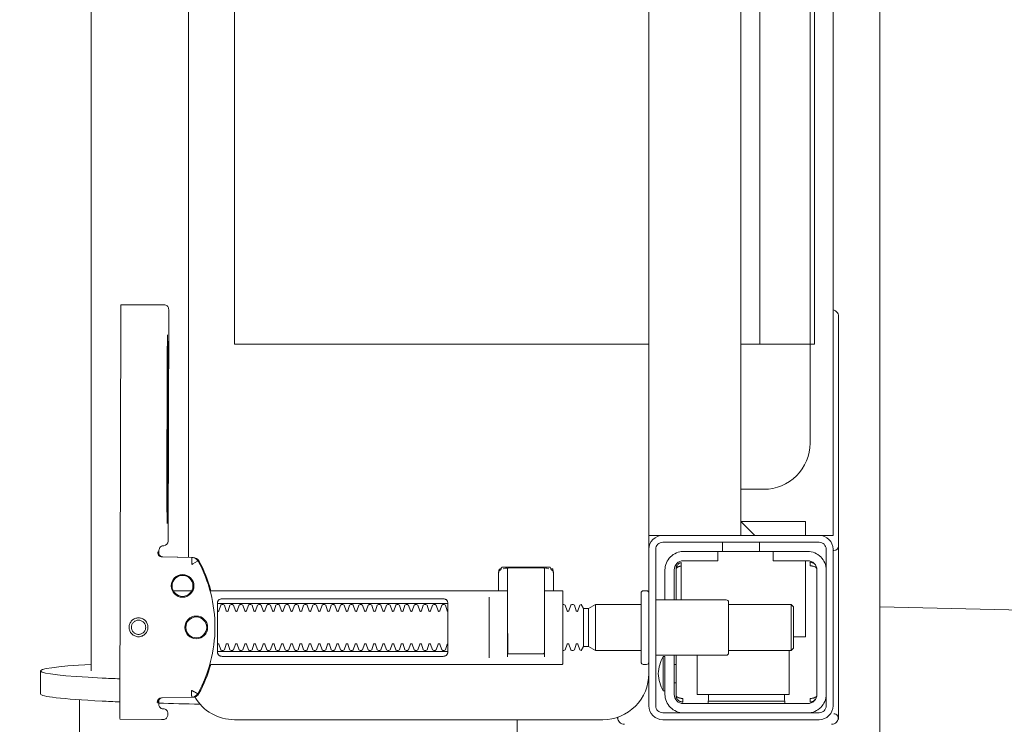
# Model space of a CAD drawing. Header units: millimetres. Extents: x 28291 to 177760, y -399809 to -170937.
# Tile 221 of 256: x 59390 to 59411, y -197892 to -197876. Entities that reach past the tile are written whole.
import ezdxf

# ---------------------------------------------------------------- set-up
doc = ezdxf.new("R2010")
doc.units = ezdxf.units.MM
doc.layers.get('0').update_dxf_attribs({"lineweight": 0})
doc.layers.add('!! 0_ Istn-okna - wymienione', color=9, linetype='Continuous', lineweight=13, true_color=0x808080)
doc.layers.add('!! 2 ZABUDOWA GK-MDF', color=7, linetype='Continuous', lineweight=13, true_color=0x7a7a7a)
doc.layers.add('!!_@ wypos sanit nd', color=7, linetype='Continuous', lineweight=0, plot=False)

# ---------------------------------------------------------------- blocks, each defined once
blk = doc.blocks.new('A$Cff2eaf8b')
for points in [[(-0.18941, 0.09963), (-0.19441, 0.09963)], [(-0.19567, 0.09113), (-0.20939, 0.09113)], [(-0.18941, 0.08863), (-0.04454, 0.08863), (-0.04035, 0.08853), (-0.03617, 0.08824), (-0.032, 0.08775), (-0.02786, 0.08707), (-0.02376, 0.08619), (-0.0197, 0.08513), (-0.0157, 0.08388), (-0.01176, 0.08244), (-0.00789, 0.08082), (-0.0041, 0.07902), (-0.0004, 0.07705), (0.0032, 0.0749), (0.0067, 0.0726), (0.01009, 0.07012), (0.01337, 0.0675)], [(-0.19839, 0.08237), (-0.11148, 0.08219)], [(-0.19594, 0.07411), (-0.19609, 0.07411), (-0.19639, 0.07411), (-0.19593, 0.07402), (-0.19578, 0.07396), (-0.19564, 0.07387), (-0.19551, 0.07376), (-0.1954, 0.07363), (-0.19532, 0.07349), (-0.19526, 0.07333), (-0.19523, 0.07317)], [(-0.16479, 0.06647), (-0.16466, 0.07302), (-0.16465, 0.07318), (-0.16461, 0.07333), (-0.16454, 0.07348), (-0.16445, 0.07361), (-0.16435, 0.07373), (-0.16422, 0.07383), (-0.16409, 0.07391), (-0.16394, 0.07396), (-0.16349, 0.07404), (-0.1638, 0.07405), (-0.16395, 0.07405)], [(-0.172, 0.07079), (-0.172, 0.06674)], [(-0.12195, 0.07209), (-0.15195, 0.07215)], [(-0.15195, 0.07205), (-0.12195, 0.07199)], [(0.16493, 0.0675), (-0.16477, 0.0675)], [(-0.172, 0.06279), (-0.172, -0.00182)], [(-0.1852, 0.06018), (-0.1852, 0.01218)], [(-0.1748, 0.01218), (-0.1748, 0.06018)], [(-0.11847, -0.0325), (-0.11847, 0.0575), (0.11153, 0.0575), (0.11153, -0.0325)], [(-0.17342, 0.00218), (-0.18659, 0.00218)], [(-0.172, 0.00012), (-0.17167, 0.00018), (-0.1682, 0.00018), (-0.1681, 0.00018), (-0.16799, 0.00016), (-0.16789, 0.00007), (-0.16779, 0.00006), (-0.16762, 0.00005), (-0.16752, 0.00005), (-0.16741, 0.00003), (-0.1673, -0.00004), (-0.16725, -0.00018), (-0.16725, -0.00044), (-0.16711, -0.00046), (-0.16701, -0.0005), (-0.16693, -0.00056), (-0.16688, -0.0007), (-0.16688, -0.01094), (-0.16692, -0.01107), (-0.16701, -0.01115), (-0.16725, -0.0112), (-0.16725, -0.01147), (-0.16728, -0.01157), (-0.16735, -0.01164), (-0.16746, -0.01168), (-0.16762, -0.01169), (-0.16775, -0.0117), (-0.16789, -0.01172), (-0.16797, -0.01179), (-0.16807, -0.01182), (-0.1682, -0.01182), (-0.17167, -0.01182), (-0.172, -0.01177)], [(-0.16829, 0.00017), (-0.16772, 0.00003), (-0.16738, -0.00042)], [(-0.18633, -0.00182), (-0.17526, -0.00182), (-0.17367, -0.00182)], [(-0.16723, -0.00083), (-0.16714, -0.00136), (-0.16713, -0.00163)], [(-0.2, -0.00387), (-0.20939, -0.00387)], [(-0.18633, -0.00982), (-0.18551, -0.00982), (-0.18567, -0.00972), (-0.1857, -0.00962)], [(-0.16713, -0.01002), (-0.16714, -0.01028), (-0.16723, -0.01081)], [(-0.16738, -0.01122), (-0.16772, -0.01167), (-0.16829, -0.01182)], [(-0.1841, -0.0183), (-0.1759, -0.0183)], [(-0.175, -0.02092), (-0.185, -0.02092)], [(-0.1759, -0.01936), (-0.1841, -0.01936)], [(-0.20001, -0.0258), (-0.19988, -0.02576), (-0.19976, -0.02573), (-0.19963, -0.02571), (-0.19948, -0.02571)], [(-0.16, -0.0355), (-0.16, -0.0325), (0.16, -0.0325), (0.16, -0.0355)], [(-0.19478, -0.0384), (-0.186, -0.0384)], [(-0.192, -0.038), (-0.192, -0.0384)], [(-0.188, -0.038), (-0.188, -0.0384)], [(-0.16664, -0.0395), (-0.16666, -0.03934), (-0.16669, -0.03923), (-0.16672, -0.03912), (-0.16675, -0.03902), (-0.16679, -0.03892), (-0.16684, -0.03881), (-0.16689, -0.03872), (-0.16695, -0.03863), (-0.16702, -0.03855), (-0.1671, -0.03848), (-0.16718, -0.03843), (-0.16729, -0.0384), (-0.16718, -0.03841), (-0.16708, -0.03842), (-0.16696, -0.03845), (-0.16686, -0.03848), (-0.16677, -0.03851), (-0.16666, -0.03856), (-0.16657, -0.03861), (-0.16646, -0.03868), (-0.16636, -0.03876), (-0.16627, -0.03884), (-0.16618, -0.03894), (-0.1661, -0.03904), (-0.16603, -0.03915), (-0.16598, -0.03926), (-0.16593, -0.03938), (-0.16589, -0.0395), (-0.174, -0.0395)], [(-0.174, -0.0384), (-0.16722, -0.0384)], [(-0.16, -0.0485), (-0.16, -0.0365)], [(-0.185, -0.063), (-0.1945, -0.063), (-0.1945, -0.043), (-0.186, -0.043)], [(-0.19591, -0.04539), (-0.19602, -0.04539), (-0.19616, -0.04539), (-0.19632, -0.04539), (-0.1965, -0.04539)], [(-0.1615, -0.0485), (-0.1635, -0.0485)], [(-0.185, -0.0498), (-0.185, -0.06342), (-0.1845, -0.06392), (-0.1755, -0.06392), (-0.175, -0.06342), (-0.175, -0.0498)], [(0.16, -0.0555), (0.157, -0.0525), (0.16, -0.0525), (-0.16, -0.0525), (-0.157, -0.0525), (-0.16, -0.0555)], [(-0.157, -0.0525), (-0.157, -0.0665), (-0.16, -0.0665)], [(0.10602, -0.0525), (0.10602, -0.05658), (-0.11847, -0.05658)], [(-0.1615, -0.0565), (-0.1635, -0.0565)], [(-0.1965, -0.06201), (-0.19632, -0.06201), (-0.19616, -0.06201), (-0.19602, -0.06201), (-0.19591, -0.06201)], [(-0.175, -0.06342), (-0.185, -0.06342)], [(-0.182, -0.06392), (-0.182, -0.0665), (-0.1655, -0.0665)], [(-0.16636, -0.06865), (-0.16625, -0.06854), (-0.16619, -0.06847), (-0.16612, -0.06839), (-0.16606, -0.0683), (-0.16601, -0.0682), (-0.16596, -0.06811), (-0.16592, -0.06801), (-0.16589, -0.0679), (-0.16586, -0.0678), (-0.16584, -0.06769), (-0.16583, -0.06759), (-0.16583, -0.06749), (-0.16593, -0.0675), (-0.16607, -0.0675), (-0.1663, -0.0675), (-0.16641, -0.0675), (-0.16651, -0.0675), (-0.16661, -0.0675), (-0.16661, -0.0676), (-0.16662, -0.0677), (-0.16663, -0.0678), (-0.16664, -0.0679), (-0.16665, -0.068), (-0.16667, -0.06811), (-0.1667, -0.06821), (-0.16673, -0.06831), (-0.16676, -0.06841), (-0.1668, -0.06852), (-0.16685, -0.06862), (-0.1669, -0.06871), (-0.16697, -0.0688), (-0.16704, -0.06887), (-0.16712, -0.06893), (-0.16725, -0.069), (-0.19475, -0.069), (-0.19493, -0.0689), (-0.19501, -0.06882), (-0.19508, -0.06874), (-0.19513, -0.06865), (-0.19518, -0.06855), (-0.19522, -0.06846), (-0.19526, -0.06835), (-0.19529, -0.06825), (-0.19532, -0.06813), (-0.19534, -0.06803), (-0.19536, -0.06793), (-0.19537, -0.06783), (-0.19538, -0.06772), (-0.19539, -0.0676), (-0.19539, -0.0675), (-0.19617, -0.06751), (-0.19616, -0.06762), (-0.19615, -0.06772), (-0.19613, -0.06783), (-0.19611, -0.06793), (-0.19607, -0.06803), (-0.19603, -0.06813), (-0.19598, -0.06823), (-0.19593, -0.06832), (-0.19586, -0.06841), (-0.19579, -0.06849), (-0.19572, -0.06857), (-0.19563, -0.06865)], [(-0.03305, -0.0725), (-0.16, -0.0725), (-0.16, -0.0695)]]:
    blk.add_lwpolyline(points)
for points in [[(-0.19989, 0.08236), (-0.19995, 0.07336, 0.009369), (-0.19994, 0.07293), (-0.19992, 0.07276), (-0.19986, 0.07259), (-0.19979, 0.07243), (-0.19968, 0.07229), (-0.19955, 0.07217), (-0.19941, 0.07208), (-0.19924, 0.07201), (-0.19908, 0.07197), (-0.19895, 0.07196), (-0.1988, 0.07196)], [(-0.16413, 0.07389), (-0.16324, 0.07389), (-0.16303, 0.07386), (-0.16283, 0.0738), (-0.16264, 0.07369), (-0.16249, 0.07354), (-0.16237, 0.07337), (-0.16228, 0.07317), (-0.16225, 0.07297, 0.002299), (-0.16224, 0.07285, 0.40455), (-0.16124, 0.07188), (-0.11145, 0.07178), (-0.11127, 0.07178), (-0.11111, 0.07178), (-0.111, 0.07178), (-0.11083, 0.07179), (-0.11065, 0.07183), (-0.11049, 0.0719), (-0.11033, 0.072), (-0.1102, 0.07212), (-0.11009, 0.07227), (-0.11001, 0.07243), (-0.10996, 0.07261), (-0.10995, 0.07279), (-0.10997, 0.08178), (-0.10998, 0.08217)], [(-0.19576, 0.07395), (-0.19665, 0.07395, 0.282591), (-0.19754, 0.0734), (-0.19758, 0.07331), (-0.19761, 0.0732), (-0.19763, 0.07311), (-0.19764, 0.07296, -0.415352), (-0.19865, 0.07196)], [(-0.19623, 0.07426), (-0.19588, 0.0742), (-0.19555, 0.07399), (-0.19533, 0.07367), (-0.19523, 0.07332), (-0.19513, 0.06676), (-0.19513, 0.0667, 0.265347), (-0.19435, 0.06544, 0.125711), (-0.17997, 0.06173, 0.125711), (-0.16558, 0.06538, 0.26954), (-0.1648, 0.06667), (-0.16467, 0.07322), (-0.16464, 0.07344), (-0.16456, 0.07365), (-0.16444, 0.07383), (-0.16428, 0.07399), (-0.1641, 0.0741), (-0.16389, 0.07417), (-0.16368, 0.0742)], [(-0.19513, 0.06651), (-0.19511, 0.06632), (-0.19509, 0.06622), (-0.19506, 0.06612), (-0.19503, 0.06602), (-0.19498, 0.06592), (-0.19493, 0.06582), (-0.19488, 0.06573), (-0.19482, 0.06564), (-0.19475, 0.06556), (-0.19468, 0.06548), (-0.1946, 0.06541), (-0.19452, 0.06535), (-0.19443, 0.06529), (-0.19434, 0.06524), (-0.19358, 0.06483), (-0.19281, 0.06445), (-0.19203, 0.0641), (-0.19125, 0.06376), (-0.19045, 0.06345), (-0.18964, 0.06316), (-0.18882, 0.06289), (-0.188, 0.06265), (-0.188, -0.01362, 0.414214), (-0.1878, -0.01382), (-0.17545, -0.01382), (-0.1722, -0.01382, 0.414214), (-0.172, -0.01362), (-0.172, -0.00982)], [(-0.172, 0.0626), (-0.17117, 0.06284), (-0.17034, 0.0631), (-0.16952, 0.06339), (-0.16872, 0.0637), (-0.16792, 0.06404), (-0.16713, 0.06439), (-0.16635, 0.06477), (-0.16558, 0.06518), (-0.16557, 0.06518, 0.269546), (-0.16479, 0.06647)], [(-0.15993, -0.0325), (-0.17249, -0.0325, 0.405519), (-0.172, -0.032), (-0.172, -0.0313, 0.414214), (-0.1725, -0.0308), (-0.1875, -0.0308, 0.414214), (-0.188, -0.0313), (-0.188, -0.032, 0.405519), (-0.18751, -0.0325), (-0.19, -0.0325, -0.414214), (-0.2, -0.0225), (-0.2, 0.0575, -0.266001), (-0.19506, 0.06612)], [(-0.18353, 0.01118, 0.182836), (-0.18364, 0.01127), (-0.18485, 0.01168, 0.050055), (-0.185, 0.01194), (-0.185, 0.01222, 0.050055), (-0.18485, 0.01248), (-0.18364, 0.01289, 0.719897), (-0.18364, 0.01327), (-0.18485, 0.01368, 0.050055), (-0.185, 0.01394), (-0.185, 0.01422, 0.050055), (-0.18485, 0.01448), (-0.18364, 0.01489, 0.719897), (-0.18364, 0.01527), (-0.18485, 0.01568, 0.050055), (-0.185, 0.01594), (-0.185, 0.01622, 0.050055), (-0.18485, 0.01648), (-0.18364, 0.01689, 0.719897), (-0.18364, 0.01727), (-0.18485, 0.01768, 0.050055), (-0.185, 0.01794), (-0.185, 0.01822, 0.050055), (-0.18485, 0.01848), (-0.18364, 0.01889, 0.719897), (-0.18364, 0.01927), (-0.18485, 0.01968, 0.050055), (-0.185, 0.01994), (-0.185, 0.02022, 0.050055), (-0.18485, 0.02048), (-0.18364, 0.02089, 0.719897), (-0.18364, 0.02127), (-0.18485, 0.02168, 0.050055), (-0.185, 0.02194), (-0.185, 0.02222, 0.050055), (-0.18485, 0.02248), (-0.18364, 0.02289, 0.719897), (-0.18364, 0.02327), (-0.18485, 0.02368, 0.050055), (-0.185, 0.02394), (-0.185, 0.02422, 0.050055), (-0.18485, 0.02448), (-0.18364, 0.02489, 0.719897), (-0.18364, 0.02527), (-0.18485, 0.02568, 0.050055), (-0.185, 0.02594), (-0.185, 0.02622, 0.050055), (-0.18485, 0.02648), (-0.18364, 0.02689, 0.719897), (-0.18364, 0.02727), (-0.18485, 0.02768, 0.050055), (-0.185, 0.02794), (-0.185, 0.02822, 0.050055), (-0.18485, 0.02848), (-0.18364, 0.02889, 0.719897), (-0.18364, 0.02927), (-0.18485, 0.02968, 0.050055), (-0.185, 0.02994), (-0.185, 0.03022, 0.050055), (-0.18485, 0.03048), (-0.18364, 0.03089, 0.719897), (-0.18364, 0.03127), (-0.18485, 0.03168, 0.050055), (-0.185, 0.03194), (-0.185, 0.03222, 0.050055), (-0.18485, 0.03248), (-0.18364, 0.03289, 0.719897), (-0.18364, 0.03327), (-0.18485, 0.03368, 0.050055), (-0.185, 0.03394), (-0.185, 0.03422, 0.050055), (-0.18485, 0.03448), (-0.18364, 0.03489, 0.719897), (-0.18364, 0.03527), (-0.18485, 0.03568, 0.050055), (-0.185, 0.03594), (-0.185, 0.03622, 0.050055), (-0.18485, 0.03648), (-0.18364, 0.03689, 0.719897), (-0.18364, 0.03727), (-0.18485, 0.03768, 0.050055), (-0.185, 0.03794), (-0.185, 0.03822, 0.050055), (-0.18485, 0.03848), (-0.18364, 0.03889, 0.719897), (-0.18364, 0.03927), (-0.18485, 0.03968, 0.050055), (-0.185, 0.03994), (-0.185, 0.04022, 0.050055), (-0.18485, 0.04048), (-0.18364, 0.04089, 0.719897), (-0.18364, 0.04127), (-0.18485, 0.04168, 0.050055), (-0.185, 0.04194), (-0.185, 0.04222, 0.050055), (-0.18485, 0.04248), (-0.18364, 0.04289, 0.719897), (-0.18364, 0.04327), (-0.18485, 0.04368, 0.050055), (-0.185, 0.04394), (-0.185, 0.04422, 0.050055), (-0.18485, 0.04448), (-0.18364, 0.04489, 0.719897), (-0.18364, 0.04527), (-0.18485, 0.04568, 0.050055), (-0.185, 0.04594), (-0.185, 0.04622, 0.050055), (-0.18485, 0.04648), (-0.18364, 0.04689, 0.719897), (-0.18364, 0.04727), (-0.18485, 0.04768, 0.050055), (-0.185, 0.04794), (-0.185, 0.04822, 0.050055), (-0.18485, 0.04848), (-0.18364, 0.04889, 0.719897), (-0.18364, 0.04927), (-0.18485, 0.04968, 0.050055), (-0.185, 0.04994), (-0.185, 0.05022, 0.050055), (-0.18485, 0.05048), (-0.18364, 0.05089, 0.719897), (-0.18364, 0.05127), (-0.18485, 0.05168, 0.050055), (-0.185, 0.05194), (-0.185, 0.05222, 0.050055), (-0.18485, 0.05248), (-0.18364, 0.05289, 0.719897), (-0.18364, 0.05327), (-0.18485, 0.05368, 0.050055), (-0.185, 0.05394), (-0.185, 0.05422, 0.050055), (-0.18485, 0.05448), (-0.18364, 0.05489, 0.719897), (-0.18364, 0.05527), (-0.18485, 0.05568, 0.050055), (-0.185, 0.05594), (-0.185, 0.05622, 0.050055), (-0.18485, 0.05648), (-0.18364, 0.05689, 0.719897), (-0.18364, 0.05727), (-0.18485, 0.05768, 0.050055), (-0.185, 0.05794), (-0.185, 0.05822, 0.050055), (-0.18485, 0.05848), (-0.18364, 0.05889, 0.719897), (-0.18364, 0.05927), (-0.18485, 0.05968, 0.050055), (-0.185, 0.05994), (-0.185, 0.06022, 0.050055), (-0.18485, 0.06048), (-0.18364, 0.06089, 0.474594), (-0.18353, 0.06118)], [(-0.17647, 0.06118, 0.474594), (-0.17636, 0.06089), (-0.17515, 0.06048, 0.050055), (-0.175, 0.06022), (-0.175, 0.05994, 0.050055), (-0.17515, 0.05968), (-0.17636, 0.05927, 0.719897), (-0.17636, 0.05889), (-0.17515, 0.05848, 0.050055), (-0.175, 0.05822), (-0.175, 0.05794, 0.050055), (-0.17515, 0.05768), (-0.17636, 0.05727, 0.719897), (-0.17636, 0.05689), (-0.17515, 0.05648, 0.050055), (-0.175, 0.05622), (-0.175, 0.05594, 0.050055), (-0.17515, 0.05568), (-0.17636, 0.05527, 0.719897), (-0.17636, 0.05489), (-0.17515, 0.05448, 0.050055), (-0.175, 0.05422), (-0.175, 0.05394, 0.050055), (-0.17515, 0.05368), (-0.17636, 0.05327, 0.719897), (-0.17636, 0.05289), (-0.17515, 0.05248, 0.050055), (-0.175, 0.05222), (-0.175, 0.05194, 0.050055), (-0.17515, 0.05168), (-0.17636, 0.05127, 0.719897), (-0.17636, 0.05089), (-0.17515, 0.05048, 0.050055), (-0.175, 0.05022), (-0.175, 0.04994, 0.050055), (-0.17515, 0.04968), (-0.17636, 0.04927, 0.719897), (-0.17636, 0.04889), (-0.17515, 0.04848, 0.050055), (-0.175, 0.04822), (-0.175, 0.04794, 0.050055), (-0.17515, 0.04768), (-0.17636, 0.04727, 0.719897), (-0.17636, 0.04689), (-0.17515, 0.04648, 0.050055), (-0.175, 0.04622), (-0.175, 0.04594, 0.050055), (-0.17515, 0.04568), (-0.17636, 0.04527, 0.719897), (-0.17636, 0.04489), (-0.17515, 0.04448, 0.050055), (-0.175, 0.04422), (-0.175, 0.04394, 0.050055), (-0.17515, 0.04368), (-0.17636, 0.04327, 0.719897), (-0.17636, 0.04289), (-0.17515, 0.04248, 0.050055), (-0.175, 0.04222), (-0.175, 0.04194, 0.050055), (-0.17515, 0.04168), (-0.17636, 0.04127, 0.719897), (-0.17636, 0.04089), (-0.17515, 0.04048, 0.050055), (-0.175, 0.04022), (-0.175, 0.03994, 0.050055), (-0.17515, 0.03968), (-0.17636, 0.03927, 0.719897), (-0.17636, 0.03889), (-0.17515, 0.03848, 0.050055), (-0.175, 0.03822), (-0.175, 0.03794, 0.050055), (-0.17515, 0.03768), (-0.17636, 0.03727, 0.719897), (-0.17636, 0.03689), (-0.17515, 0.03648, 0.050055), (-0.175, 0.03622), (-0.175, 0.03594, 0.050055), (-0.17515, 0.03568), (-0.17636, 0.03527, 0.719897), (-0.17636, 0.03489), (-0.17515, 0.03448, 0.050055), (-0.175, 0.03422), (-0.175, 0.03394, 0.050055), (-0.17515, 0.03368), (-0.17636, 0.03327, 0.719897), (-0.17636, 0.03289), (-0.17515, 0.03248, 0.050055), (-0.175, 0.03222), (-0.175, 0.03194, 0.050055), (-0.17515, 0.03168), (-0.17636, 0.03127, 0.719897), (-0.17636, 0.03089), (-0.17515, 0.03048, 0.050055), (-0.175, 0.03022), (-0.175, 0.02994, 0.050055), (-0.17515, 0.02968), (-0.17636, 0.02927, 0.719897), (-0.17636, 0.02889), (-0.17515, 0.02848, 0.050055), (-0.175, 0.02822), (-0.175, 0.02794, 0.050055), (-0.17515, 0.02768), (-0.17636, 0.02727, 0.719897), (-0.17636, 0.02689), (-0.17515, 0.02648, 0.050055), (-0.175, 0.02622), (-0.175, 0.02594, 0.050055), (-0.17515, 0.02568), (-0.17636, 0.02527, 0.719897), (-0.17636, 0.02489), (-0.17515, 0.02448, 0.050055), (-0.175, 0.02422), (-0.175, 0.02394, 0.050055), (-0.17515, 0.02368), (-0.17636, 0.02327, 0.719897), (-0.17636, 0.02289), (-0.17515, 0.02248, 0.050055), (-0.175, 0.02222), (-0.175, 0.02194, 0.050055), (-0.17515, 0.02168), (-0.17636, 0.02127, 0.719897), (-0.17636, 0.02089), (-0.17515, 0.02048, 0.050055), (-0.175, 0.02022), (-0.175, 0.01994, 0.050055), (-0.17515, 0.01968), (-0.17636, 0.01927, 0.719897), (-0.17636, 0.01889), (-0.17515, 0.01848, 0.050055), (-0.175, 0.01822), (-0.175, 0.01794, 0.050055), (-0.17515, 0.01768), (-0.17636, 0.01727, 0.719897), (-0.17636, 0.01689), (-0.17515, 0.01648, 0.050055), (-0.175, 0.01622), (-0.175, 0.01594, 0.050055), (-0.17515, 0.01568), (-0.17636, 0.01527, 0.719897), (-0.17636, 0.01489), (-0.17515, 0.01448, 0.050055), (-0.175, 0.01422), (-0.175, 0.01394, 0.050055), (-0.17515, 0.01368), (-0.17636, 0.01327, 0.719897), (-0.17636, 0.01289), (-0.17515, 0.01248, 0.050055), (-0.175, 0.01222), (-0.175, 0.01194, 0.050055), (-0.17515, 0.01168), (-0.17636, 0.01127, 0.182836), (-0.17647, 0.01118)], [(-0.1857, -0.00202), (-0.1857, -0.00962), (-0.1857, -0.00202), (-0.18567, -0.00192), (-0.18559, -0.00184), (-0.17696, -0.00182), (-0.16725, -0.00182, -0.414214), (-0.16705, -0.00202), (-0.16705, -0.00962, -0.414214), (-0.16725, -0.00982), (-0.18543, -0.00982), (-0.18553, -0.00978), (-0.1856, -0.00962)], [(-0.185, -0.01382), (-0.185, -0.01406, -0.050055), (-0.18485, -0.01432), (-0.18364, -0.01473, -0.719897), (-0.18364, -0.01511), (-0.18485, -0.01552, -0.050055), (-0.185, -0.01578), (-0.185, -0.01606, -0.050055), (-0.18485, -0.01632), (-0.18364, -0.01673, -0.719897), (-0.18364, -0.01711), (-0.18485, -0.01752, -0.050055), (-0.185, -0.01778), (-0.1841, -0.0183), (-0.1841, -0.01936), (-0.185, -0.02092), (-0.185, -0.0308)], [(-0.175, -0.01382), (-0.175, -0.01406, 0.050055), (-0.17515, -0.01432), (-0.17636, -0.01473, 0.719897), (-0.17636, -0.01511), (-0.17515, -0.01552, 0.050055), (-0.175, -0.01578), (-0.175, -0.01606, 0.050055), (-0.17515, -0.01632), (-0.17636, -0.01673, 0.719897), (-0.17636, -0.01711), (-0.17515, -0.01752, 0.050055), (-0.175, -0.01778), (-0.1759, -0.0183), (-0.1759, -0.01936), (-0.175, -0.02092), (-0.175, -0.0308)], [(-0.20011, -0.02584, 0.091301), (-0.20056, -0.02614, 0.198909), (-0.20099, -0.02721)], [(-0.19945, -0.02578, 0.170835), (-0.20011, -0.02584)], [(-0.186, -0.034), (-0.186, -0.0493, 0.414214), (-0.1855, -0.0498), (-0.1745, -0.0498, 0.414214), (-0.174, -0.0493), (-0.174, -0.034)], [(-0.1985, -0.04, -0.414214), (-0.1945, -0.036), (-0.18625, -0.036), (-0.18625, -0.03562), (-0.19375, -0.03562), (-0.19375, -0.036)], [(-0.18625, -0.03562, 0.119096), (-0.19, -0.03454, 0.119096), (-0.19375, -0.03562)], [(-0.174, -0.036), (-0.1675, -0.036, -0.414214), (-0.1635, -0.04), (-0.16353, -0.0395)], [(-0.186, -0.038), (-0.1945, -0.038, 0.414214), (-0.1965, -0.04), (-0.1965, -0.067, 0.414214), (-0.1945, -0.069), (-0.1675, -0.069, 0.414214), (-0.1655, -0.067), (-0.1655, -0.0595), (-0.1635, -0.0595), (-0.1635, -0.04)], [(-0.1635, -0.0475), (-0.1655, -0.0475), (-0.1655, -0.04, 0.414214), (-0.1675, -0.038), (-0.174, -0.038)], [(-0.1945, -0.06193), (-0.19515, -0.06194), (-0.19542, -0.06194), (-0.1956, -0.06194), (-0.19567, -0.06194, 0.116465), (-0.19589, -0.062), (-0.19601, -0.06205), (-0.19601, -0.04535), (-0.19589, -0.0454, 0.116465), (-0.19567, -0.04546), (-0.19542, -0.04546), (-0.19515, -0.04546), (-0.1945, -0.04547)], [(-0.15, -0.0525), (-0.15, -0.0575, 0.414214), (-0.14, -0.0675), (-0.11847, -0.0675), (-0.11847, -0.0525)], [(-0.1675, -0.071, 0.414214), (-0.1635, -0.067), (-0.1635, -0.0595)], [(-0.1985, -0.067, 0.414214), (-0.1945, -0.071)], [(-0.20099, -0.0722, 0.198909), (-0.20056, -0.07326, 0.091301), (-0.20011, -0.07356)], [(-0.16237, -0.07369), (-0.1625, -0.07369), (-0.16269, -0.07369), (-0.16294, -0.07369), (-0.16323, -0.07369), (-0.16357, -0.07369), (-0.16393, -0.07369), (-0.16428, -0.07369), (-0.19771, -0.07369), (-0.19841, -0.07369), (-0.19903, -0.07369), (-0.19948, -0.07369), (-0.19961, -0.07369), (-0.19973, -0.07367), (-0.19984, -0.07365), (-0.20003, -0.07359, 0.517033), (-0.1987, -0.07266)], [(-0.1633, -0.0727, 0.412536), (-0.1623, -0.0737), (-0.11251, -0.0737), (-0.11222, -0.07367), (-0.11194, -0.07358), (-0.11168, -0.07345), (-0.11145, -0.07326), (-0.11126, -0.07304), (-0.11112, -0.07278), (-0.11104, -0.0725)]]:
    blk.add_lwpolyline(points, format="xyb")
for points in [[(-0.17994, 0.08038), (-0.17974, 0.08037), (-0.17954, 0.08034), (-0.17935, 0.08029), (-0.17916, 0.08022), (-0.17897, 0.08013), (-0.1788, 0.08003), (-0.17864, 0.07991), (-0.17849, 0.07978), (-0.17836, 0.07963), (-0.17824, 0.07947), (-0.17814, 0.07929), (-0.17805, 0.07911), (-0.17798, 0.07892), (-0.17793, 0.07873), (-0.17791, 0.07853), (-0.1779, 0.07833), (-0.17791, 0.07813), (-0.17794, 0.07793), (-0.17799, 0.07773), (-0.17805, 0.07754), (-0.17814, 0.07736), (-0.17824, 0.07719), (-0.17836, 0.07703), (-0.1785, 0.07688), (-0.17865, 0.07675), (-0.17881, 0.07663), (-0.17898, 0.07652), (-0.17916, 0.07644), (-0.17935, 0.07637), (-0.17955, 0.07632), (-0.17975, 0.07629), (-0.17995, 0.07628), (-0.18015, 0.07629), (-0.18035, 0.07632), (-0.18054, 0.07637), (-0.18073, 0.07644), (-0.18091, 0.07653), (-0.18109, 0.07663), (-0.18125, 0.07675), (-0.18139, 0.07689), (-0.18153, 0.07704), (-0.18165, 0.0772), (-0.18175, 0.07737), (-0.18184, 0.07755), (-0.1819, 0.07774), (-0.18195, 0.07794), (-0.18198, 0.07813), (-0.18199, 0.07834), (-0.18198, 0.07854), (-0.18195, 0.07873), (-0.1819, 0.07893), (-0.18183, 0.07912), (-0.18175, 0.0793), (-0.18164, 0.07947), (-0.18152, 0.07963), (-0.18139, 0.07978), (-0.18124, 0.07992), (-0.18108, 0.08004), (-0.18091, 0.08014), (-0.18072, 0.08022), (-0.18053, 0.08029), (-0.18034, 0.08034), (-0.18014, 0.08037)], [(-0.17994, 0.07987), (-0.17979, 0.07987), (-0.17964, 0.07984), (-0.17949, 0.07981), (-0.17935, 0.07976), (-0.17921, 0.07969), (-0.17908, 0.07961), (-0.17896, 0.07952), (-0.17885, 0.07942), (-0.17874, 0.07931), (-0.17865, 0.07918), (-0.17858, 0.07905), (-0.17851, 0.07892), (-0.17846, 0.07877), (-0.17842, 0.07862), (-0.1784, 0.07847), (-0.17839, 0.07832), (-0.1784, 0.07817), (-0.17842, 0.07802), (-0.17846, 0.07787), (-0.17851, 0.07773), (-0.17858, 0.07759), (-0.17866, 0.07746), (-0.17875, 0.07734), (-0.17885, 0.07723), (-0.17896, 0.07712), (-0.17909, 0.07703), (-0.17922, 0.07696), (-0.17935, 0.07689), (-0.1795, 0.07684), (-0.17964, 0.0768), (-0.1798, 0.07678), (-0.17995, 0.07677), (-0.1801, 0.07678), (-0.18025, 0.07681), (-0.1804, 0.07684), (-0.18054, 0.07689), (-0.18068, 0.07696), (-0.18081, 0.07704), (-0.18093, 0.07713), (-0.18104, 0.07723), (-0.18114, 0.07734), (-0.18123, 0.07747), (-0.18131, 0.0776), (-0.18138, 0.07773), (-0.18143, 0.07788), (-0.18146, 0.07803), (-0.18149, 0.07818), (-0.18149, 0.07833), (-0.18149, 0.07848), (-0.18146, 0.07863), (-0.18143, 0.07878), (-0.18137, 0.07892), (-0.18131, 0.07906), (-0.18123, 0.07919), (-0.18114, 0.07931), (-0.18104, 0.07942), (-0.18092, 0.07952), (-0.1808, 0.07962), (-0.18067, 0.07969), (-0.18053, 0.07976), (-0.18039, 0.07981), (-0.18024, 0.07985), (-0.18009, 0.07987)], [(-0.17471, 0.06118), (-0.17462, 0.06118), (-0.17454, 0.06117), (-0.17445, 0.06115), (-0.17437, 0.06113), (-0.17428, 0.06109), (-0.1742, 0.06105), (-0.17413, 0.061), (-0.17406, 0.06095), (-0.174, 0.06088), (-0.17394, 0.06081), (-0.17389, 0.06072), (-0.17384, 0.06062), (-0.17381, 0.06052), (-0.17378, 0.06041), (-0.17376, 0.06029), (-0.17376, 0.06018), (-0.17376, 0.01218), (-0.17376, 0.01206), (-0.17378, 0.01195), (-0.17381, 0.01184), (-0.17384, 0.01173), (-0.17389, 0.01164), (-0.17394, 0.01155), (-0.174, 0.01148), (-0.17406, 0.01141), (-0.17413, 0.01135), (-0.1742, 0.01131), (-0.17428, 0.01126), (-0.17437, 0.01123), (-0.17445, 0.01121), (-0.17454, 0.01119), (-0.17462, 0.01118), (-0.17471, 0.01118), (-0.18529, 0.01118), (-0.18538, 0.01118), (-0.18547, 0.01119), (-0.18555, 0.01121), (-0.18564, 0.01123), (-0.18572, 0.01126), (-0.1858, 0.01131), (-0.18587, 0.01135), (-0.18594, 0.01141), (-0.18601, 0.01148), (-0.18606, 0.01155), (-0.18612, 0.01164), (-0.18616, 0.01173), (-0.1862, 0.01184), (-0.18623, 0.01195), (-0.18624, 0.01206), (-0.18625, 0.01218), (-0.18625, 0.06018), (-0.18624, 0.06029), (-0.18623, 0.06041), (-0.1862, 0.06052), (-0.18616, 0.06062), (-0.18612, 0.06072), (-0.18606, 0.06081), (-0.18601, 0.06088), (-0.18594, 0.06095), (-0.18587, 0.061), (-0.1858, 0.06105), (-0.18572, 0.06109), (-0.18564, 0.06113), (-0.18555, 0.06115), (-0.18547, 0.06117), (-0.18538, 0.06118), (-0.18529, 0.06118)], [(-0.19467, -0.0384), (-0.19467, -0.0384), (-0.19467, -0.0384), (-0.19466, -0.0384), (-0.19466, -0.0384), (-0.19466, -0.0384), (-0.19466, -0.0384), (-0.19466, -0.0384), (-0.19466, -0.0384), (-0.19466, -0.0384), (-0.19466, -0.0384), (-0.19466, -0.0384), (-0.19466, -0.0384), (-0.19466, -0.0384), (-0.19466, -0.0384), (-0.19467, -0.0384), (-0.19467, -0.0384), (-0.19467, -0.0384), (-0.19467, -0.0384), (-0.19467, -0.0384), (-0.19468, -0.0384), (-0.19468, -0.0384), (-0.19468, -0.0384), (-0.19469, -0.0384), (-0.1947, -0.0384), (-0.19471, -0.0384), (-0.19471, -0.0384), (-0.19471, -0.0384), (-0.19471, -0.0384), (-0.19472, -0.0384), (-0.19472, -0.0384), (-0.19472, -0.0384), (-0.19472, -0.03841), (-0.19473, -0.03841), (-0.19473, -0.03841), (-0.19473, -0.03841), (-0.19473, -0.03841), (-0.19473, -0.03841), (-0.19474, -0.03841), (-0.19474, -0.03841), (-0.19474, -0.03841), (-0.19474, -0.03841), (-0.19474, -0.03841), (-0.19474, -0.03841), (-0.19475, -0.03841), (-0.19475, -0.03841), (-0.19475, -0.03841), (-0.19475, -0.03841), (-0.19476, -0.03841), (-0.19476, -0.03841), (-0.19476, -0.03841), (-0.19476, -0.03841), (-0.19477, -0.03842), (-0.19477, -0.03842), (-0.19477, -0.03842), (-0.19478, -0.03842), (-0.19479, -0.03842), (-0.19479, -0.03842), (-0.1948, -0.03843), (-0.19481, -0.03843), (-0.19481, -0.03843), (-0.19482, -0.03844), (-0.19483, -0.03844), (-0.19484, -0.03844), (-0.19484, -0.03845), (-0.19485, -0.03845), (-0.19486, -0.03845), (-0.19486, -0.03846), (-0.19487, -0.03846), (-0.19488, -0.03847), (-0.19489, -0.03847), (-0.19489, -0.03848), (-0.1949, -0.03848), (-0.19491, -0.03849), (-0.19491, -0.03849), (-0.19492, -0.0385), (-0.19493, -0.0385), (-0.19493, -0.03851), (-0.19494, -0.03851), (-0.19495, -0.03852), (-0.19495, -0.03852), (-0.19496, -0.03853), (-0.19497, -0.03854), (-0.19497, -0.03854), (-0.19498, -0.03855), (-0.19499, -0.03856), (-0.19499, -0.03856), (-0.195, -0.03857), (-0.19501, -0.03858), (-0.19501, -0.03859), (-0.19502, -0.03859), (-0.19503, -0.0386), (-0.19503, -0.03861), (-0.19504, -0.03862), (-0.19505, -0.03862), (-0.19505, -0.03863), (-0.19506, -0.03864), (-0.19507, -0.03865), (-0.19507, -0.03866), (-0.19508, -0.03867), (-0.19508, -0.03868), (-0.19509, -0.03869), (-0.1951, -0.03869), (-0.1951, -0.0387), (-0.19511, -0.03871), (-0.19511, -0.03872), (-0.19512, -0.03873), (-0.19512, -0.03874), (-0.19513, -0.03875), (-0.19514, -0.03876), (-0.19514, -0.03877), (-0.19515, -0.03878), (-0.19515, -0.03879), (-0.19516, -0.0388), (-0.19516, -0.03881), (-0.19517, -0.03882), (-0.19517, -0.03884), (-0.19518, -0.03885), (-0.19518, -0.03886), (-0.19519, -0.03887), (-0.1952, -0.03888), (-0.1952, -0.03889), (-0.19521, -0.0389), (-0.19521, -0.03891), (-0.19521, -0.03893), (-0.19522, -0.03894), (-0.19522, -0.03895), (-0.19523, -0.03896), (-0.19523, -0.03897), (-0.19524, -0.03899), (-0.19524, -0.039), (-0.19525, -0.03901), (-0.19525, -0.03902), (-0.19526, -0.03905), (-0.19527, -0.03907), (-0.19528, -0.0391), (-0.19528, -0.03912), (-0.19529, -0.03915), (-0.1953, -0.03918), (-0.19531, -0.0392), (-0.19531, -0.03923), (-0.19532, -0.03926), (-0.19532, -0.03928), (-0.19533, -0.03931), (-0.19533, -0.03933), (-0.19534, -0.03936), (-0.19534, -0.03939), (-0.19535, -0.03941), (-0.19535, -0.03944), (-0.19536, -0.03947), (-0.19536, -0.03949), (-0.19536, -0.03952), (-0.19537, -0.03955), (-0.19537, -0.03957), (-0.19537, -0.0396), (-0.19537, -0.03961), (-0.19537, -0.03962), (-0.19538, -0.03963), (-0.19538, -0.03963), (-0.19538, -0.03964), (-0.19538, -0.03965), (-0.19538, -0.03965), (-0.19538, -0.03966), (-0.19538, -0.03966), (-0.19538, -0.03967), (-0.19538, -0.03967), (-0.19538, -0.03968), (-0.19538, -0.03969), (-0.19538, -0.03969), (-0.19538, -0.0397), (-0.19538, -0.0397), (-0.19538, -0.0397), (-0.19538, -0.03971), (-0.19538, -0.03971), (-0.19538, -0.03972), (-0.19538, -0.03972), (-0.19538, -0.03972), (-0.19538, -0.03973), (-0.19538, -0.03973), (-0.19538, -0.03973), (-0.19538, -0.03974), (-0.19538, -0.03974), (-0.19538, -0.03974), (-0.19538, -0.03974), (-0.19538, -0.03975), (-0.19538, -0.03975), (-0.19538, -0.03975), (-0.19538, -0.03976), (-0.19538, -0.03976), (-0.19538, -0.03977), (-0.19538, -0.03977), (-0.19539, -0.03978), (-0.19539, -0.03978), (-0.19539, -0.03979), (-0.19539, -0.03979), (-0.19539, -0.03979), (-0.19539, -0.0398), (-0.19539, -0.0398), (-0.19539, -0.03981), (-0.19539, -0.03981), (-0.19539, -0.03982), (-0.19538, -0.03982), (-0.19538, -0.03983), (-0.19538, -0.03983), (-0.19538, -0.03984), (-0.19538, -0.03984), (-0.19538, -0.03984), (-0.19538, -0.03985), (-0.19538, -0.03986), (-0.19538, -0.03986), (-0.19538, -0.03987), (-0.19538, -0.03987), (-0.19538, -0.03987), (-0.19538, -0.03988), (-0.19538, -0.03988), (-0.19538, -0.03989), (-0.19538, -0.03989), (-0.19538, -0.03989), (-0.19538, -0.03989), (-0.19538, -0.0399), (-0.19538, -0.0399), (-0.19539, -0.0399), (-0.19539, -0.0399), (-0.19539, -0.0399), (-0.19539, -0.0399), (-0.19539, -0.0399), (-0.19539, -0.03991), (-0.1954, -0.03991), (-0.1954, -0.03991), (-0.1954, -0.03991), (-0.1954, -0.03991), (-0.1954, -0.03991), (-0.19541, -0.03991), (-0.19541, -0.03991), (-0.19542, -0.03991), (-0.19542, -0.03991), (-0.19543, -0.0399), (-0.19544, -0.0399), (-0.19545, -0.0399), (-0.19545, -0.0399), (-0.19546, -0.0399), (-0.19546, -0.0399), (-0.19547, -0.0399), (-0.19547, -0.0399), (-0.19548, -0.0399), (-0.19549, -0.0399), (-0.1955, -0.0399), (-0.1955, -0.0399), (-0.19551, -0.0399), (-0.19552, -0.0399), (-0.19553, -0.0399), (-0.19554, -0.0399), (-0.19555, -0.0399), (-0.19556, -0.0399), (-0.19557, -0.0399), (-0.19558, -0.0399), (-0.19559, -0.0399), (-0.19561, -0.0399), (-0.19564, -0.0399), (-0.19566, -0.0399), (-0.19568, -0.0399), (-0.1957, -0.0399), (-0.19574, -0.0399), (-0.19576, -0.0399), (-0.19578, -0.0399), (-0.19595, -0.0399), (-0.19596, -0.0399), (-0.19598, -0.0399), (-0.19599, -0.0399), (-0.19601, -0.0399), (-0.19602, -0.0399), (-0.19603, -0.0399), (-0.19604, -0.0399), (-0.19605, -0.0399), (-0.19606, -0.0399), (-0.19607, -0.0399), (-0.19608, -0.0399), (-0.19609, -0.0399), (-0.1961, -0.0399), (-0.19611, -0.0399), (-0.19612, -0.0399), (-0.19613, -0.03989), (-0.19614, -0.03989), (-0.19614, -0.03989), (-0.19615, -0.03989), (-0.19615, -0.03989), (-0.19615, -0.03989), (-0.19615, -0.03989), (-0.19616, -0.03989), (-0.19616, -0.03989), (-0.19616, -0.03989), (-0.19616, -0.0399), (-0.19616, -0.0399), (-0.19616, -0.0399), (-0.19616, -0.0399), (-0.19616, -0.0399), (-0.19617, -0.0399), (-0.19617, -0.03991), (-0.19617, -0.03991), (-0.19617, -0.03991), (-0.19617, -0.03991), (-0.19617, -0.03991), (-0.19617, -0.03991), (-0.19617, -0.03991), (-0.19617, -0.03991), (-0.19617, -0.03991), (-0.19617, -0.03991), (-0.19617, -0.0399), (-0.19617, -0.0399), (-0.19617, -0.0399), (-0.19617, -0.03989), (-0.19617, -0.03989), (-0.19617, -0.03989), (-0.19617, -0.03988), (-0.19617, -0.03987), (-0.19617, -0.03986), (-0.19617, -0.03985), (-0.19617, -0.03984), (-0.19617, -0.03984), (-0.19617, -0.03984), (-0.19617, -0.03983), (-0.19617, -0.03983), (-0.19617, -0.03982), (-0.19617, -0.03982), (-0.19617, -0.03981), (-0.19616, -0.0398), (-0.19616, -0.03979), (-0.19616, -0.03979), (-0.19616, -0.03978), (-0.19616, -0.03978), (-0.19616, -0.03977), (-0.19616, -0.03977), (-0.19616, -0.03977), (-0.19616, -0.03976), (-0.19616, -0.03976), (-0.19616, -0.03975), (-0.19616, -0.03975), (-0.19616, -0.03974), (-0.19616, -0.03974), (-0.19616, -0.03973), (-0.19616, -0.03973), (-0.19616, -0.03972), (-0.19616, -0.03972), (-0.19616, -0.03972), (-0.19616, -0.03972), (-0.19616, -0.03971), (-0.19616, -0.03971), (-0.19616, -0.0397), (-0.19615, -0.0397), (-0.19615, -0.0397), (-0.19615, -0.03969), (-0.19615, -0.03969), (-0.19615, -0.03968), (-0.19615, -0.03967), (-0.19615, -0.03967), (-0.19615, -0.03966), (-0.19615, -0.03966), (-0.19615, -0.03965), (-0.19615, -0.03964), (-0.19614, -0.03964), (-0.19614, -0.03963), (-0.19614, -0.03962), (-0.19614, -0.03962), (-0.19614, -0.03961), (-0.19614, -0.0396), (-0.19614, -0.03959), (-0.19613, -0.03958), (-0.19613, -0.03958), (-0.19613, -0.03957), (-0.19613, -0.03955), (-0.19612, -0.03954), (-0.19612, -0.03952), (-0.19611, -0.0395), (-0.19611, -0.03949), (-0.1961, -0.03947), (-0.1961, -0.03945), (-0.19609, -0.03944), (-0.19609, -0.03942), (-0.19608, -0.03941), (-0.19608, -0.03939), (-0.19607, -0.03937), (-0.19607, -0.03936), (-0.19606, -0.03934), (-0.19605, -0.03933), (-0.19605, -0.03931), (-0.19604, -0.0393), (-0.19603, -0.03928), (-0.19603, -0.03927), (-0.19602, -0.03925), (-0.19601, -0.03923), (-0.196, -0.03922), (-0.196, -0.0392), (-0.19599, -0.03919), (-0.19598, -0.03918), (-0.19597, -0.03916), (-0.19596, -0.03915), (-0.19596, -0.03913), (-0.19595, -0.03912), (-0.19594, -0.0391), (-0.19593, -0.03909), (-0.19592, -0.03907), (-0.19591, -0.03906), (-0.1959, -0.03905), (-0.19589, -0.03903), (-0.19588, -0.03902), (-0.19587, -0.03901), (-0.19586, -0.03899), (-0.19585, -0.03898), (-0.19584, -0.03897), (-0.19583, -0.03895), (-0.19582, -0.03894), (-0.19581, -0.03893), (-0.1958, -0.03891), (-0.19579, -0.0389), (-0.19577, -0.03889), (-0.19576, -0.03888), (-0.19575, -0.03886), (-0.19574, -0.03885), (-0.19573, -0.03884), (-0.19572, -0.03883), (-0.1957, -0.03882), (-0.19569, -0.0388), (-0.19568, -0.03879), (-0.19567, -0.03878), (-0.19565, -0.03877), (-0.19564, -0.03876), (-0.19563, -0.03875), (-0.19562, -0.03874), (-0.1956, -0.03873), (-0.19559, -0.03872), (-0.19558, -0.03871), (-0.19556, -0.0387), (-0.19555, -0.03869), (-0.19554, -0.03868), (-0.19552, -0.03867), (-0.19551, -0.03866), (-0.19549, -0.03865), (-0.19548, -0.03864), (-0.19547, -0.03863), (-0.19545, -0.03862), (-0.19544, -0.03861), (-0.19542, -0.0386), (-0.19541, -0.0386), (-0.19539, -0.03859), (-0.19538, -0.03858), (-0.19536, -0.03857), (-0.19535, -0.03856), (-0.19533, -0.03856), (-0.19532, -0.03855), (-0.1953, -0.03854), (-0.19529, -0.03853), (-0.19527, -0.03853), (-0.19526, -0.03852), (-0.19524, -0.03851), (-0.19522, -0.03851), (-0.19521, -0.0385), (-0.19519, -0.0385), (-0.19518, -0.03849), (-0.19516, -0.03848), (-0.19515, -0.03848), (-0.19513, -0.03847), (-0.19511, -0.03847), (-0.1951, -0.03846), (-0.19508, -0.03846), (-0.19506, -0.03845), (-0.19505, -0.03845), (-0.19503, -0.03845), (-0.19502, -0.03844), (-0.195, -0.03844), (-0.19498, -0.03843), (-0.19497, -0.03843), (-0.19495, -0.03843), (-0.19493, -0.03842), (-0.19492, -0.03842), (-0.19491, -0.03842), (-0.1949, -0.03842), (-0.19489, -0.03842), (-0.19488, -0.03842), (-0.19487, -0.03841), (-0.19486, -0.03841), (-0.19485, -0.03841), (-0.19484, -0.03841), (-0.19483, -0.03841), (-0.19481, -0.03841), (-0.1948, -0.03841), (-0.19479, -0.03841), (-0.19479, -0.03841), (-0.19478, -0.03841), (-0.19478, -0.0384), (-0.19477, -0.0384), (-0.19477, -0.0384), (-0.19476, -0.0384), (-0.19475, -0.0384), (-0.19474, -0.0384), (-0.19474, -0.0384), (-0.19473, -0.0384), (-0.19473, -0.0384), (-0.19471, -0.0384), (-0.19471, -0.0384), (-0.1947, -0.0384), (-0.1947, -0.0384), (-0.19469, -0.0384), (-0.19469, -0.0384), (-0.19469, -0.0384), (-0.19469, -0.0384), (-0.19468, -0.0384), (-0.19468, -0.0384), (-0.19468, -0.0384), (-0.19468, -0.0384), (-0.19467, -0.0384), (-0.19467, -0.0384), (-0.19467, -0.0384)], [(-0.11847, -0.0685), (0.11153, -0.0685), (0.11153, -0.0675), (-0.11847, -0.0675)]]:
    blk.add_lwpolyline(points, close=True)
for points in [[(-0.19436, 0.06548), (-0.19435, 0.06548), (-0.19435, 0.06548), (-0.19435, 0.06548), (-0.19435, 0.06548), (-0.19435, 0.06548), (-0.19435, 0.06548), (-0.19435, 0.06548), (-0.19435, 0.06548), (-0.19435, 0.06548), (-0.19435, 0.06548), (-0.19435, 0.06548), (-0.19435, 0.06548), (-0.19435, 0.06548), (-0.19435, 0.06548), (-0.19435, 0.06548), (-0.19435, 0.06548), (-0.19435, 0.06548), (-0.19435, 0.06548), (-0.19435, 0.06549), (-0.19435, 0.06549), (-0.19435, 0.06549), (-0.19435, 0.06549), (-0.19435, 0.06549), (-0.19435, 0.06549), (-0.19435, 0.0655), (-0.19435, 0.0655), (-0.19434, 0.0655), (-0.19434, 0.06551), (-0.19434, 0.06551), (-0.19434, 0.06552), (-0.19433, 0.06552), (-0.19433, 0.06553), (-0.19433, 0.06553), (-0.19433, 0.06554), (-0.19432, 0.06554), (-0.19432, 0.06555), (-0.19432, 0.06555), (-0.19432, 0.06556), (-0.19431, 0.06556), (-0.19431, 0.06557), (-0.19431, 0.06558), (-0.1943, 0.06558), (-0.1943, 0.06559), (-0.19429, 0.0656), (-0.19429, 0.06561), (-0.19429, 0.06561), (-0.19428, 0.06562), (-0.19428, 0.06563), (-0.19427, 0.06564), (-0.19427, 0.06565), (-0.19426, 0.06566), (-0.19426, 0.06566), (-0.19425, 0.06567), (-0.19425, 0.06568), (-0.19424, 0.06569), (-0.19424, 0.0657), (-0.19423, 0.06571), (-0.19423, 0.06572), (-0.19422, 0.06573), (-0.19422, 0.06574), (-0.19421, 0.06575), (-0.1942, 0.06576), (-0.1942, 0.06578), (-0.19419, 0.06579), (-0.19419, 0.0658), (-0.19418, 0.06581), (-0.19417, 0.06582), (-0.19417, 0.06583), (-0.19416, 0.06585), (-0.19415, 0.06586), (-0.19414, 0.06588), (-0.19413, 0.06591), (-0.19411, 0.06594), (-0.1941, 0.06596), (-0.19408, 0.06599), (-0.19407, 0.06602), (-0.19405, 0.06605), (-0.19395, 0.06623), (-0.19393, 0.06626), (-0.1939, 0.06633), (-0.19388, 0.06636), (-0.19386, 0.0664), (-0.19384, 0.06643), (-0.19382, 0.06646), (-0.1938, 0.0665), (-0.19378, 0.06653), (-0.19377, 0.06657), (-0.19376, 0.06659), (-0.19375, 0.0666), (-0.19375, 0.0666), (-0.19374, 0.06662), (-0.19373, 0.06663), (-0.19372, 0.06664), (-0.19372, 0.06665), (-0.19371, 0.06666), (-0.19371, 0.06667), (-0.19371, 0.06667), (-0.1937, 0.06668), (-0.1937, 0.06668), (-0.1937, 0.06668), (-0.1937, 0.06669), (-0.1937, 0.06669), (-0.1937, 0.0667), (-0.19369, 0.06671), (-0.19369, 0.06671), (-0.19369, 0.06672), (-0.19368, 0.06672), (-0.19368, 0.06672), (-0.19368, 0.06673), (-0.19367, 0.06673), (-0.19367, 0.06674), (-0.19367, 0.06674), (-0.19366, 0.06674), (-0.19365, 0.06675), (-0.19365, 0.06675), (-0.19364, 0.06676), (-0.19364, 0.06676), (-0.19364, 0.06676), (-0.19364, 0.06677), (-0.19363, 0.06677), (-0.19363, 0.06678), (-0.19363, 0.06678), (-0.19363, 0.06678), (-0.19363, 0.06679), (-0.19363, 0.06679), (-0.19363, 0.0668), (-0.19363, 0.0668), (-0.19363, 0.06681), (-0.19364, 0.06681), (-0.19364, 0.06681), (-0.19364, 0.06682), (-0.19364, 0.06682), (-0.19364, 0.06682), (-0.19365, 0.06682), (-0.19365, 0.06682), (-0.19365, 0.06682), (-0.19365, 0.06682), (-0.19365, 0.06682), (-0.19366, 0.06682), (-0.19366, 0.06682), (-0.19366, 0.06682), (-0.19366, 0.06682), (-0.19366, 0.06682), (-0.19367, 0.06682), (-0.19367, 0.06682), (-0.19367, 0.06682), (-0.19367, 0.06682), (-0.19367, 0.06682), (-0.19368, 0.06682), (-0.19368, 0.06682), (-0.19369, 0.06682), (-0.19369, 0.06682), (-0.19369, 0.06681), (-0.1937, 0.06681), (-0.1937, 0.06681), (-0.19371, 0.06681), (-0.19371, 0.06681), (-0.19371, 0.06681), (-0.19371, 0.06681), (-0.19372, 0.0668), (-0.19372, 0.0668), (-0.19373, 0.0668), (-0.19373, 0.0668), (-0.19374, 0.0668), (-0.19374, 0.0668), (-0.19374, 0.0668), (-0.19375, 0.0668), (-0.19375, 0.06681), (-0.19376, 0.06681), (-0.19376, 0.06681), (-0.19377, 0.06681), (-0.19377, 0.06681), (-0.19377, 0.06681), (-0.19377, 0.06681), (-0.19378, 0.06681), (-0.19378, 0.06681), (-0.19378, 0.06681), (-0.19378, 0.06681), (-0.19379, 0.06681), (-0.19379, 0.06681), (-0.19379, 0.06681), (-0.19379, 0.06681), (-0.1938, 0.06681), (-0.1938, 0.06681), (-0.19381, 0.06681), (-0.19381, 0.06681), (-0.19382, 0.06681), (-0.19383, 0.06681), (-0.19383, 0.06681), (-0.19384, 0.06681), (-0.19385, 0.06681), (-0.19385, 0.06681), (-0.19386, 0.06681), (-0.19387, 0.06681), (-0.19388, 0.06681), (-0.19389, 0.06681), (-0.19389, 0.0668), (-0.1939, 0.0668), (-0.19391, 0.0668), (-0.19392, 0.0668), (-0.19397, 0.0668), (-0.19398, 0.0668), (-0.19399, 0.0668), (-0.194, 0.0668), (-0.19401, 0.0668), (-0.19402, 0.0668), (-0.19403, 0.0668), (-0.19405, 0.0668), (-0.19406, 0.0668), (-0.19407, 0.0668), (-0.19408, 0.0668), (-0.19409, 0.0668), (-0.1941, 0.0668), (-0.19412, 0.0668), (-0.19417, 0.0668), (-0.19419, 0.0668), (-0.19421, 0.0668), (-0.19424, 0.0668), (-0.19426, 0.0668), (-0.19429, 0.0668), (-0.19431, 0.0668), (-0.19433, 0.0668), (-0.19436, 0.0668), (-0.19438, 0.06679), (-0.19455, 0.06679), (-0.19457, 0.06679), (-0.19459, 0.06679), (-0.19461, 0.06679), (-0.19463, 0.06679), (-0.19464, 0.06679), (-0.19465, 0.06679), (-0.19466, 0.06679), (-0.19467, 0.06679), (-0.19468, 0.06679), (-0.19469, 0.06679), (-0.1947, 0.06679), (-0.19471, 0.06679), (-0.19472, 0.06679), (-0.19473, 0.06679), (-0.19474, 0.06679), (-0.19474, 0.06679), (-0.19475, 0.06679), (-0.19476, 0.06679), (-0.19477, 0.06679), (-0.19478, 0.06679), (-0.19479, 0.06679), (-0.1948, 0.06679), (-0.1948, 0.06679), (-0.19481, 0.06679), (-0.19482, 0.06678), (-0.19483, 0.06678), (-0.19484, 0.06678), (-0.19484, 0.06678), (-0.19485, 0.06678), (-0.19486, 0.06678), (-0.19487, 0.06678), (-0.19487, 0.06678), (-0.19488, 0.06678), (-0.19489, 0.06678), (-0.1949, 0.06678), (-0.1949, 0.06678), (-0.19491, 0.06678), (-0.19492, 0.06678), (-0.19492, 0.06678), (-0.19493, 0.06678), (-0.19494, 0.06678), (-0.19494, 0.06678), (-0.19495, 0.06678), (-0.19496, 0.06678), (-0.19496, 0.06678), (-0.19497, 0.06678), (-0.19499, 0.06678), (-0.19499, 0.06678), (-0.195, 0.06678), (-0.195, 0.06678), (-0.19501, 0.06678), (-0.19501, 0.06678), (-0.19502, 0.06678), (-0.19502, 0.06678), (-0.19503, 0.06678), (-0.19503, 0.06678), (-0.19504, 0.06678), (-0.19504, 0.06678), (-0.19505, 0.06678), (-0.19505, 0.06678), (-0.19505, 0.06678), (-0.19506, 0.06678), (-0.19506, 0.06678), (-0.19507, 0.06678), (-0.19507, 0.06678), (-0.19507, 0.06678), (-0.19508, 0.06678), (-0.19508, 0.06678), (-0.19508, 0.06678), (-0.19509, 0.06678), (-0.19509, 0.06678), (-0.19509, 0.06678), (-0.1951, 0.06678), (-0.1951, 0.06678), (-0.1951, 0.06678), (-0.19511, 0.06678), (-0.19511, 0.06678), (-0.19511, 0.06678), (-0.19511, 0.06678), (-0.19511, 0.06678), (-0.19512, 0.06678), (-0.19512, 0.06678), (-0.19512, 0.06678), (-0.19512, 0.06678), (-0.19512, 0.06678), (-0.19512, 0.06678), (-0.19513, 0.06678), (-0.19513, 0.06677), (-0.19513, 0.06677), (-0.19513, 0.06677), (-0.19513, 0.06677), (-0.19513, 0.06677), (-0.19513, 0.06677), (-0.19513, 0.06677), (-0.19513, 0.06677), (-0.19513, 0.06677), (-0.19513, 0.06677), (-0.19513, 0.06677), (-0.19513, 0.06677), (-0.19513, 0.06677), (-0.19513, 0.06677), (-0.19513, 0.06677), (-0.19513, 0.06678), (-0.19513, 0.06678), (-0.19513, 0.06678), (-0.19513, 0.06678), (-0.19513, 0.06678), (-0.19513, 0.06678), (-0.19513, 0.06678), (-0.19513, 0.06678), (-0.19513, 0.06678), (-0.19513, 0.06678), (-0.19513, 0.06678), (-0.19513, 0.06678), (-0.19513, 0.06678), (-0.19513, 0.06678), (-0.19513, 0.06678), (-0.19513, 0.06677), (-0.19513, 0.06677, 0.269547)], [(-0.1648, 0.06671), (-0.16481, 0.06671), (-0.16485, 0.06672), (-0.16497, 0.06672), (-0.16603, 0.06675), (-0.16612, 0.06675), (-0.16616, 0.06675), (-0.1662, 0.06675), (-0.16623, 0.06676), (-0.16627, 0.06677), (-0.1663, 0.06675), (-0.1663, 0.06672), (-0.16628, 0.0667), (-0.16625, 0.06667), (-0.16623, 0.06663), (-0.16622, 0.0666), (-0.1662, 0.06657), (-0.16561, 0.06549), (-0.1656, 0.06545), (-0.16558, 0.06542, 0.269546)], [(-0.2, -0.0695), (-0.2, -0.0355, -0.414214), (-0.197, -0.0325), (-0.163, -0.0325, -0.414214), (-0.16, -0.0355), (-0.16, -0.0695, -0.414214), (-0.163, -0.0725), (-0.197, -0.0725, -0.414214)], [(-0.1615, -0.0355), (-0.1615, -0.0695, -0.414214), (-0.163, -0.071), (-0.197, -0.071, -0.414214), (-0.1985, -0.0695), (-0.1985, -0.0355, -0.414214), (-0.197, -0.034), (-0.163, -0.034, -0.414214)]]:
    blk.add_lwpolyline(points, format="xyb", close=True)
for centre, radius in [((-0.17096, 0.06877), 0.00247), ((-0.17096, 0.06877), 0.00227), ((-0.17997, 0.06579), 0.00247), ((-0.17997, 0.06579), 0.00227)]:
    blk.add_circle(centre, radius)
for centre, major_axis, ratio, start_param, end_param in [((-0.18941, 0.04363), (0, 0.056), 0.04256, 5.645661, 6.988802), ((-0.19441, 0.04363), (0, 0.056), 0.04256, 0, 0.705617), ((-0.19441, 0.04363), (0, 0.056), 0.04256, 0.705617, 0.806963), ((-0.18941, 0.04363), (0, 0.056), 0.04256, 0.705617, 0.807212), ((-0.19839, 0.08235), (-0.0015, 0), 0.008726, 4.712674, 6.283151), ((-0.11148, 0.08218), (-0.0015, 0), 0.008726, 3.141878, 4.712682), ((-0.19664, 0.07495), (-0.000002, -0.001), 0.000289, 6.274459, 6.283185), ((-0.19441, 0.04363), (0, 0.056), 0.04256, 0.998527, 1.179108), ((-0.16324, 0.07489), (-0.000002, -0.001), 0.000289, 6.274459, 6.283185), ((-0.19879, 0.07296), (-0.000011, -0.001), 0.706875, 0, 0.012337), ((-0.19844, 0.07196), (-0.000501, 0.000001), 0.008726, 0.786107, 1.14947), ((-0.19864, 0.07296), (-0.000006, -0.001), 0.408573, 0, 0.00956), ((-0.15195, 0.0721), (0.0055, -0.00001), 0.008726, 1.571085, 4.712678), ((-0.12195, 0.07204), (0.0055, -0.00001), 0.008726, 4.712678, 7.854271), ((-0.19463, 0.06658), (-0.0005, -0.000008), 0.017454, 0, 0.000137), ((-0.1653, 0.06668), (0.0005, -0.00001), 0.000006, 6.282744, 6.283185), ((-0.1852, 0.06018), (0, 0.001), 0.000289, 4.712389, 6.283185), ((-0.1748, 0.06018), (0, -0.001), 0.000289, 1.570796, 3.141593), ((-0.1852, 0.01218), (0, -0.001), 0.000289, 0, 1.570796), ((-0.1748, 0.01218), (0, -0.001), 0.000289, 0, 1.570796), ((-0.16763, -0.00015), (0.000004, 0.0002), 0.133184, 0.00502, 0.005026), ((-0.16723, -0.00065), (0.000013, 0.0002), 0.223, 0.006306, 0.006351), ((-0.16763, -0.01149), (0.000004, -0.0002), 0.133184, 6.278107, 6.278112), ((-0.16723, -0.011), (0.000013, -0.0002), 0.223, 6.276731, 6.276777)]:
    blk.add_ellipse(centre, major_axis=major_axis, ratio=ratio, start_param=start_param, end_param=end_param)
blk = doc.blocks.new('A$C6ce7c513')
at = {"lineweight": 0}
for points in [[(-0.17548, -0.00049), (-0.17646, -0.04094)], [(-0.17548, -0.00049), (0.17547, -0.00049)]]:
    blk.add_lwpolyline(points, dxfattribs=at)

msp = doc.modelspace()

# ---------------------------------------------------------------- linework, layer by layer
at = {"layer": '!! 2 ZABUDOWA GK-MDF'}
msp.add_lwpolyline([(59408.56735, -197926.12813), (59408.56735, -197819.12813)], dxfattribs=at)

# ---------------------------------------------------------------- block references
at = {"layer": '!! 0_ Istn-okna - wymienione', "xscale": 100, "yscale": 100, "zscale": 100, "rotation": 90}
msp.add_blockref('A$C6ce7c513', (59408.51836, -197871.62796), dxfattribs=at)
at = {"layer": '!!_@ wypos sanit nd', "xscale": 100, "yscale": 100, "zscale": 100, "rotation": 90}
msp.add_blockref('A$Cff2eaf8b', (59400.30036, -197871.62796), dxfattribs=at)

doc.saveas('drawing.dxf')
